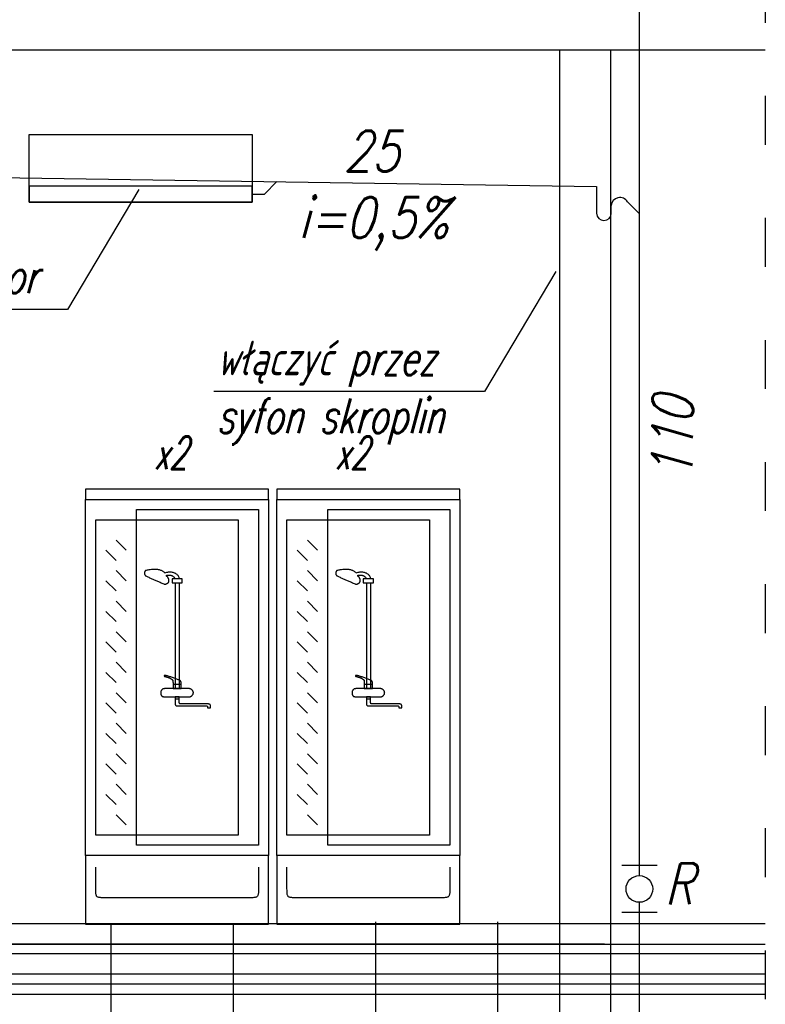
# Model space of a CAD drawing. Header units: millimetres. Extents: x 515 to 621, y 35 to 65.
# Tile 15 of 17: x 608.77 to 612.44, y 49.72 to 54.56. Entities that reach past the tile are written whole.
import ezdxf
from ezdxf.lldxf.tags import DXFTag

# ---------------------------------------------------------------- set-up
doc = ezdxf.new("R2010")
doc.units = ezdxf.units.MM
doc.linetypes.add('ACAD_ISO03W100', pattern=[30, 12, -18])
for name, color, linetype in [('08_TEXTARMATURY', 2, 'SOLID'), ('IS_Konstrukcja', 1, 'SOLID'), ('IS_Odbiorniki', 2, 'SOLID'), ('S_Kanalizacja', 6, 'Continuous'), ('S_Opis - kanalizacja', 3, 'Continuous')]:
    doc.layers.add(name, color=color, linetype=linetype)
doc.styles.add('ROMANS', font='romans.shx', dxfattribs={"width": 0.8, "oblique": 10, "height": 16})
tags = doc.linetypes.add('DASHDOT', pattern=[20, 10, -5, 0, -5]).pattern_tags.tags
tags[10:11] = [DXFTag(74, 4), DXFTag(75, 0), DXFTag(340, '0'), DXFTag(46, 0.0), DXFTag(50, 0.0), DXFTag(44, 0.0), DXFTag(45, 0.0)]
tags[8:9] = [DXFTag(74, 4), DXFTag(75, 0), DXFTag(340, '0'), DXFTag(46, 0.0), DXFTag(50, 0.0), DXFTag(44, 0.0), DXFTag(45, 0.0)]
tags[6:7] = [DXFTag(74, 4), DXFTag(75, 0), DXFTag(340, '0'), DXFTag(46, 0.0), DXFTag(50, 0.0), DXFTag(44, 0.0), DXFTag(45, 0.0)]
tags[4:5] = [DXFTag(74, 4), DXFTag(75, 0), DXFTag(340, '0'), DXFTag(46, 0.0), DXFTag(50, 0.0), DXFTag(44, 0.0), DXFTag(45, 0.0)]
tags = doc.linetypes.add('DOT', pattern=[5, 0, -5]).pattern_tags.tags
tags[6:7] = [DXFTag(74, 4), DXFTag(75, 0), DXFTag(340, '0'), DXFTag(46, 0.0), DXFTag(50, 0.0), DXFTag(44, 0.0), DXFTag(45, 0.0)]
tags[4:5] = [DXFTag(74, 4), DXFTag(75, 0), DXFTag(340, '0'), DXFTag(46, 0.0), DXFTag(50, 0.0), DXFTag(44, 0.0), DXFTag(45, 0.0)]
tags = doc.linetypes.add('SOLID', pattern=[10, 10, 0]).pattern_tags.tags
tags[6:7] = [DXFTag(74, 4), DXFTag(75, 0), DXFTag(340, '0'), DXFTag(46, 0.0), DXFTag(50, 0.0), DXFTag(44, 0.0), DXFTag(45, 0.0)]
tags[4:5] = [DXFTag(74, 4), DXFTag(75, 0), DXFTag(340, '0'), DXFTag(46, 0.0), DXFTag(50, 0.0), DXFTag(44, 0.0), DXFTag(45, 0.0)]

msp = doc.modelspace()

# ---------------------------------------------------------------- linework, layer by layer
at = {"layer": 'IS_Konstrukcja', "linetype": 'ACAD_ISO03W100', "ltscale": 0.02}
msp.add_line((612.4367, 55.3889), (612.4367, 47.0882), dxfattribs=at)
at = {"layer": 'IS_Konstrukcja'}
for p, q in [((612.4367, 54.4137), (606.1047, 54.4137)), ((612.4367, 50.1188), (606.1047, 50.1188)), ((606.1047, 50.0188), (612.4367, 50.0188)), ((611.646, 50.0188), (606.1047, 50.0188)), ((606.1047, 49.9738), (612.4367, 49.9738)), ((606.1047, 49.8738), (612.4367, 49.8738)), ((606.1047, 49.8238), (612.4367, 49.8238)), ((606.1047, 49.7738), (612.4367, 49.7738))]:
    msp.add_line(p, q, dxfattribs=at)
msp.add_lwpolyline([(611.6762, 54.4137), (611.6762, 48.9188), (612.1512, 48.9188), (612.1512, 48.5188), (611.3809, 48.5188), (610.9512, 48.5188), (610.9512, 48.9188), (611.4262, 48.9188), (611.4262, 54.4137)], dxfattribs=at)
at = {"layer": 'IS_Odbiorniki', "ltscale": 0.01}
for p, q in [((609.9961, 52.2554), (609.0961, 52.2554)), ((609.0961, 52.2554), (609.0961, 52.2054)), ((609.9961, 52.2054), (609.9961, 52.2554)), ((610.9362, 52.2554), (610.0362, 52.2554)), ((610.0362, 52.2554), (610.0362, 52.2054)), ((610.9362, 52.2054), (610.9362, 52.2554)), ((609.0961, 52.2054), (609.9961, 52.2054)), ((609.0961, 50.4554), (609.0961, 52.2054)), ((609.9961, 52.2054), (609.9961, 50.4554)), ((610.0362, 52.2054), (610.9362, 52.2054)), ((610.0362, 50.4554), (610.0362, 52.2054)), ((610.9362, 52.2054), (610.9362, 50.4554)), ((609.3461, 50.5054), (609.3461, 52.1554)), ((609.3461, 52.1554), (609.9461, 52.1554)), ((609.9461, 52.1554), (609.9461, 50.5054)), ((610.2862, 50.5054), (610.2862, 52.1554)), ((610.2862, 52.1554), (610.8862, 52.1554)), ((610.8862, 52.1554), (610.8862, 50.5054)), ((609.1461, 50.5554), (609.1461, 52.1054)), ((609.1461, 52.1054), (609.8461, 52.1054)), ((609.8461, 52.1054), (609.8461, 50.5554)), ((610.0862, 50.5554), (610.0862, 52.1054)), ((610.0862, 52.1054), (610.7862, 52.1054)), ((610.7862, 52.1054), (610.7862, 50.5554)), ((609.2461, 52.0054), (609.2961, 51.9554)), ((610.1862, 52.0054), (610.2362, 51.9554)), ((609.1961, 51.9554), (609.2461, 51.9054)), ((610.1362, 51.9554), (610.1862, 51.9054)), ((609.2461, 51.8554), (609.2961, 51.8054)), ((610.1862, 51.8554), (610.2362, 51.8054)), ((609.1961, 51.8054), (609.2461, 51.7554)), ((609.5711, 51.8154), (609.5211, 51.8154)), ((609.5211, 51.8154), (609.5211, 51.7954)), ((609.5211, 51.7954), (609.5711, 51.7954)), ((609.5361, 51.7954), (609.5361, 51.2754)), ((609.5561, 51.7954), (609.5561, 51.2754)), ((609.5711, 51.7954), (609.5711, 51.8154)), ((610.1362, 51.8054), (610.1862, 51.7554)), ((610.5112, 51.8154), (610.4612, 51.8154)), ((610.4612, 51.8154), (610.4612, 51.7954)), ((610.4612, 51.7954), (610.5112, 51.7954)), ((610.4762, 51.7954), (610.4762, 51.2754)), ((610.4962, 51.7954), (610.4962, 51.2754)), ((610.5112, 51.7954), (610.5112, 51.8154)), ((609.2461, 51.7054), (609.2961, 51.6554)), ((610.1862, 51.7054), (610.2362, 51.6554)), ((609.1961, 51.6554), (609.2461, 51.6054)), ((610.1362, 51.6554), (610.1862, 51.6054)), ((609.2461, 51.5554), (609.2961, 51.5054)), ((610.1862, 51.5554), (610.2362, 51.5054)), ((609.1961, 51.5054), (609.2461, 51.4554)), ((610.1362, 51.5054), (610.1862, 51.4554)), ((609.2461, 51.4054), (609.2961, 51.3554)), ((610.1862, 51.4054), (610.2362, 51.3554)), ((609.1961, 51.3554), (609.2461, 51.3054)), ((610.1362, 51.3554), (610.1862, 51.3054)), ((609.2461, 51.2554), (609.2961, 51.2054)), ((609.5661, 51.2954), (609.5261, 51.2954)), ((609.5261, 51.2954), (609.5261, 51.2754)), ((609.5261, 51.2754), (609.5661, 51.2754)), ((609.5661, 51.2754), (609.5661, 51.2954)), ((610.1862, 51.2554), (610.2362, 51.2054)), ((610.5062, 51.2954), (610.4662, 51.2954)), ((610.4662, 51.2954), (610.4662, 51.2754)), ((610.4662, 51.2754), (610.5062, 51.2754)), ((610.5062, 51.2754), (610.5062, 51.2954)), ((609.5361, 51.2354), (609.5361, 51.2254)), ((609.5561, 51.2354), (609.5361, 51.2354)), ((609.5361, 51.2254), (609.5561, 51.2254)), ((609.5561, 51.2254), (609.5561, 51.2354)), ((610.4762, 51.2354), (610.4762, 51.2254)), ((610.4962, 51.2354), (610.4762, 51.2354)), ((610.4762, 51.2254), (610.4962, 51.2254)), ((610.4962, 51.2254), (610.4962, 51.2354)), ((609.1961, 51.2054), (609.2461, 51.1554)), ((610.1362, 51.2054), (610.1862, 51.1554)), ((609.2461, 51.1054), (609.2961, 51.0554)), ((610.1862, 51.1054), (610.2362, 51.0554)), ((609.1961, 51.0554), (609.2461, 51.0054)), ((610.1362, 51.0554), (610.1862, 51.0054)), ((609.2461, 50.9554), (609.2961, 50.9054)), ((610.1862, 50.9554), (610.2362, 50.9054)), ((609.1961, 50.9054), (609.2461, 50.8554)), ((610.1362, 50.9054), (610.1862, 50.8554)), ((609.2461, 50.8054), (609.2961, 50.7554)), ((610.1862, 50.8054), (610.2362, 50.7554)), ((609.1961, 50.7554), (609.2461, 50.7054)), ((610.1362, 50.7554), (610.1862, 50.7054)), ((609.2461, 50.6554), (609.2961, 50.6054)), ((610.1862, 50.6554), (610.2362, 50.6054)), ((609.8461, 50.5554), (609.1461, 50.5554)), ((610.7862, 50.5554), (610.0862, 50.5554)), ((609.9461, 50.5054), (609.3461, 50.5054)), ((610.8862, 50.5054), (610.2862, 50.5054)), ((609.9961, 50.4554), (609.0961, 50.4554)), ((609.0961, 50.4554), (609.0961, 50.118)), ((609.9961, 50.118), (609.9961, 50.4554)), ((610.9362, 50.4554), (610.0362, 50.4554)), ((610.0362, 50.4554), (610.0362, 50.118)), ((610.9362, 50.118), (610.9362, 50.4554)), ((609.0961, 50.118), (609.9961, 50.118)), ((610.0362, 50.118), (610.9362, 50.118))]:
    msp.add_line(p, q, dxfattribs=at)
for points in [[(608.8191, 53.999), (609.9155, 53.999), (609.9155, 53.6672), (608.8191, 53.6672)], [(608.8191, 53.6672), (609.9155, 53.6672), (609.9155, 53.7451), (608.8191, 53.7451)]]:
    msp.add_lwpolyline(points, close=True, dxfattribs=at)
for points, knots in [([(609.3911, 51.8554), (609.3902, 51.8545), (609.3887, 51.8528), (609.387, 51.8501), (609.3859, 51.8474), (609.3853, 51.8448), (609.3853, 51.8422), (609.3856, 51.8398), (609.3863, 51.8376), (609.3872, 51.8355), (609.3884, 51.8336), (609.3897, 51.8319), (609.3906, 51.8309), (609.3911, 51.8304)], [0, 0, 0, 0, 0.00360812, 0.00679449, 0.00966229, 0.01230649, 0.01480553, 0.01721479, 0.01956438, 0.02186098, 0.024092, 0.02623025, 0.02823791, 0.02823791, 0.02823791, 0.02823791]), ([(609.4861, 51.8454), (609.4847, 51.8463), (609.4817, 51.8483), (609.4771, 51.8513), (609.4719, 51.8541), (609.4659, 51.8568), (609.459, 51.859), (609.4511, 51.8607), (609.4419, 51.8617), (609.4314, 51.8618), (609.4194, 51.8609), (609.4058, 51.8588), (609.3962, 51.8567), (609.3911, 51.8554)], [0, 0, 0, 0, 0.00509587, 0.01058142, 0.01651911, 0.02300444, 0.03017368, 0.03820276, 0.04729988, 0.0576953, 0.06963174, 0.08335723, 0.09912061, 0.09912061, 0.09912061, 0.09912061]), ([(609.4861, 51.8454), (609.4892, 51.8463), (609.4953, 51.8477), (609.5044, 51.849), (609.513, 51.8493), (609.5212, 51.8486), (609.5288, 51.8468), (609.5357, 51.8441), (609.5418, 51.8404), (609.547, 51.8356), (609.5512, 51.8298), (609.5544, 51.823), (609.5556, 51.818), (609.5561, 51.8154)], [0, 0, 0, 0, 0.00966751, 0.01882022, 0.02746389, 0.0356196, 0.04333059, 0.05067051, 0.05775135, 0.06472828, 0.0717971, 0.07918182, 0.08711584, 0.08711584, 0.08711584, 0.08711584]), ([(610.3312, 51.8554), (610.3304, 51.8545), (610.3289, 51.8528), (610.3271, 51.8501), (610.326, 51.8474), (610.3255, 51.8448), (610.3254, 51.8422), (610.3258, 51.8398), (610.3264, 51.8376), (610.3274, 51.8355), (610.3286, 51.8336), (610.3298, 51.8319), (610.3308, 51.8309), (610.3312, 51.8304)], [0, 0, 0, 0, 0.00360812, 0.00679449, 0.00966229, 0.01230649, 0.01480553, 0.01721479, 0.01956438, 0.02186098, 0.024092, 0.02623025, 0.02823791, 0.02823791, 0.02823791, 0.02823791]), ([(610.4262, 51.8454), (610.4248, 51.8463), (610.4219, 51.8483), (610.4172, 51.8513), (610.412, 51.8541), (610.406, 51.8568), (610.3992, 51.859), (610.3912, 51.8607), (610.3821, 51.8617), (610.3716, 51.8618), (610.3596, 51.8609), (610.3459, 51.8588), (610.3363, 51.8567), (610.3312, 51.8554)], [0, 0, 0, 0, 0.00509587, 0.01058142, 0.01651911, 0.02300444, 0.03017368, 0.03820276, 0.04729988, 0.0576953, 0.06963174, 0.08335723, 0.09912061, 0.09912061, 0.09912061, 0.09912061]), ([(610.4262, 51.8454), (610.4293, 51.8463), (610.4354, 51.8477), (610.4445, 51.849), (610.4532, 51.8493), (610.4614, 51.8486), (610.4689, 51.8468), (610.4758, 51.8441), (610.4819, 51.8404), (610.4872, 51.8356), (610.4914, 51.8298), (610.4946, 51.823), (610.4958, 51.818), (610.4962, 51.8154)], [0, 0, 0, 0, 0.00966751, 0.01882022, 0.02746389, 0.0356196, 0.04333059, 0.05067051, 0.05775135, 0.06472828, 0.0717971, 0.07918182, 0.08711584, 0.08711584, 0.08711584, 0.08711584]), ([(609.3911, 51.8304), (609.3938, 51.829), (609.3991, 51.8264), (609.407, 51.8226), (609.4148, 51.819), (609.4225, 51.8155), (609.4303, 51.8121), (609.4382, 51.8087), (609.4462, 51.8052), (609.4545, 51.8017), (609.463, 51.7981), (609.4719, 51.7943), (609.478, 51.7917), (609.4811, 51.7904)], [0, 0, 0, 0, 0.00899483, 0.01773887, 0.02631369, 0.03480055, 0.04328034, 0.05183363, 0.06054069, 0.0694816, 0.07873625, 0.08838451, 0.09850626, 0.09850626, 0.09850626, 0.09850626]), ([(609.4811, 51.7904), (609.482, 51.7899), (609.4839, 51.7893), (609.4869, 51.789), (609.49, 51.7893), (609.493, 51.7901), (609.496, 51.7914), (609.4987, 51.7931), (609.5011, 51.7951), (609.5032, 51.7974), (609.5048, 51.7999), (609.5058, 51.8026), (609.5061, 51.8045), (609.5061, 51.8054)], [0, 0, 0, 0, 0.00300834, 0.00602012, 0.00909466, 0.01224311, 0.01544363, 0.01865508, 0.02182813, 0.02491504, 0.02788041, 0.03071503, 0.03345438, 0.03345438, 0.03345438, 0.03345438]), ([(609.5361, 51.8154), (609.5356, 51.8167), (609.5345, 51.8193), (609.532, 51.8227), (609.529, 51.8255), (609.5254, 51.8279), (609.5213, 51.8298), (609.5169, 51.8311), (609.5121, 51.832), (609.5071, 51.8323), (609.5018, 51.8322), (609.4965, 51.8316), (609.4929, 51.8308), (609.4911, 51.8304)], [0, 0, 0, 0, 0.00421207, 0.00833097, 0.0124763, 0.01673658, 0.0211688, 0.02580298, 0.03064841, 0.03569968, 0.04094157, 0.04635284, 0.05190928, 0.05190928, 0.05190928, 0.05190928]), ([(609.5061, 51.8054), (609.5061, 51.8063), (609.506, 51.8081), (609.5056, 51.8108), (609.505, 51.8135), (609.5041, 51.8161), (609.503, 51.8186), (609.5016, 51.821), (609.5, 51.8232), (609.4982, 51.8253), (609.496, 51.8272), (609.4937, 51.829), (609.492, 51.8299), (609.4911, 51.8304)], [0, 0, 0, 0, 0.00272634, 0.0054528, 0.00818006, 0.01090994, 0.01364588, 0.01639357, 0.01916133, 0.0219606, 0.0248062, 0.0277164, 0.0307129, 0.0307129, 0.0307129, 0.0307129]), ([(609.5561, 51.8154), (609.5556, 51.8154), (609.5545, 51.8154), (609.5529, 51.8154), (609.551, 51.8154), (609.5491, 51.8154), (609.5471, 51.8154), (609.5451, 51.8154), (609.5431, 51.8154), (609.5411, 51.8154), (609.5393, 51.8154), (609.5376, 51.8154), (609.5366, 51.8154), (609.5361, 51.8154)], [0, 0, 0, 0, 0.00148009, 0.00316304, 0.00500376, 0.00695718, 0.00897821, 0.01102179, 0.01304282, 0.01499624, 0.01683696, 0.01851991, 0.02, 0.02, 0.02, 0.02]), ([(610.3312, 51.8304), (610.3339, 51.829), (610.3392, 51.8264), (610.3471, 51.8226), (610.3549, 51.819), (610.3627, 51.8155), (610.3705, 51.8121), (610.3783, 51.8087), (610.3864, 51.8052), (610.3946, 51.8017), (610.4032, 51.7981), (610.4121, 51.7943), (610.4181, 51.7917), (610.4212, 51.7904)], [0, 0, 0, 0, 0.00899483, 0.01773887, 0.02631369, 0.03480055, 0.04328034, 0.05183363, 0.06054069, 0.0694816, 0.07873625, 0.08838451, 0.09850626, 0.09850626, 0.09850626, 0.09850626]), ([(610.4212, 51.7904), (610.4221, 51.7899), (610.424, 51.7893), (610.4271, 51.789), (610.4302, 51.7893), (610.4332, 51.7901), (610.4361, 51.7914), (610.4388, 51.7931), (610.4413, 51.7951), (610.4433, 51.7974), (610.4449, 51.7999), (610.446, 51.8026), (610.4462, 51.8045), (610.4462, 51.8054)], [0, 0, 0, 0, 0.00300834, 0.00602012, 0.00909466, 0.01224311, 0.01544363, 0.01865508, 0.02182813, 0.02491504, 0.02788041, 0.03071503, 0.03345438, 0.03345438, 0.03345438, 0.03345438]), ([(610.4762, 51.8154), (610.4758, 51.8167), (610.4746, 51.8193), (610.4722, 51.8227), (610.4691, 51.8255), (610.4656, 51.8279), (610.4615, 51.8298), (610.4571, 51.8311), (610.4523, 51.832), (610.4472, 51.8323), (610.442, 51.8322), (610.4366, 51.8316), (610.433, 51.8308), (610.4312, 51.8304)], [0, 0, 0, 0, 0.00421207, 0.00833097, 0.0124763, 0.01673658, 0.0211688, 0.02580298, 0.03064841, 0.03569968, 0.04094157, 0.04635284, 0.05190928, 0.05190928, 0.05190928, 0.05190928]), ([(610.4462, 51.8054), (610.4462, 51.8063), (610.4462, 51.8081), (610.4458, 51.8108), (610.4452, 51.8135), (610.4443, 51.8161), (610.4432, 51.8186), (610.4418, 51.821), (610.4402, 51.8232), (610.4383, 51.8253), (610.4362, 51.8272), (610.4338, 51.829), (610.4321, 51.8299), (610.4312, 51.8304)], [0, 0, 0, 0, 0.00272634, 0.0054528, 0.00818006, 0.01090994, 0.01364588, 0.01639357, 0.01916133, 0.0219606, 0.0248062, 0.0277164, 0.0307129, 0.0307129, 0.0307129, 0.0307129]), ([(610.4962, 51.8154), (610.4957, 51.8154), (610.4947, 51.8154), (610.493, 51.8154), (610.4912, 51.8154), (610.4893, 51.8154), (610.4872, 51.8154), (610.4852, 51.8154), (610.4832, 51.8154), (610.4813, 51.8154), (610.4795, 51.8154), (610.4778, 51.8154), (610.4767, 51.8154), (610.4762, 51.8154)], [0, 0, 0, 0, 0.00148009, 0.00316304, 0.00500376, 0.00695718, 0.00897821, 0.01102179, 0.01304282, 0.01499624, 0.01683696, 0.01851991, 0.02, 0.02, 0.02, 0.02]), ([(609.4861, 51.3404), (609.4857, 51.3404), (609.4849, 51.3403), (609.4839, 51.34), (609.4831, 51.3395), (609.4826, 51.3389), (609.4823, 51.3382), (609.4823, 51.3375), (609.4826, 51.3368), (609.4831, 51.3362), (609.4839, 51.3358), (609.4849, 51.3354), (609.4857, 51.3354), (609.4861, 51.3354)], [0, 0, 0, 0, 0.001245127, 0.002286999, 0.003170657, 0.003941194, 0.004643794, 0.005323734, 0.006026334, 0.006796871, 0.007680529, 0.008722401, 0.009967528, 0.009967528, 0.009967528, 0.009967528]), ([(609.5611, 51.3154), (609.5598, 51.316), (609.5567, 51.3174), (609.5512, 51.3196), (609.5444, 51.3223), (609.5365, 51.3252), (609.5279, 51.3282), (609.5192, 51.3313), (609.5107, 51.3341), (609.5028, 51.3366), (609.496, 51.3385), (609.4905, 51.3398), (609.4873, 51.3404), (609.4861, 51.3404)], [0, 0, 0, 0, 0.00414425, 0.01019735, 0.01772812, 0.0263031, 0.03548831, 0.04484983, 0.05395418, 0.06236886, 0.06966367, 0.0754144, 0.07921885, 0.07921885, 0.07921885, 0.07921885]), ([(609.4861, 51.3354), (609.4878, 51.3349), (609.4911, 51.3341), (609.4959, 51.3327), (609.5002, 51.3314), (609.5041, 51.33), (609.5075, 51.3286), (609.5106, 51.3273), (609.5133, 51.3259), (609.5157, 51.3245), (609.5178, 51.3232), (609.5195, 51.3218), (609.5206, 51.3209), (609.5211, 51.3204)], [0, 0, 0, 0, 0.00538586, 0.01031526, 0.0148132, 0.01890511, 0.02261695, 0.02597538, 0.02900777, 0.03174242, 0.03420857, 0.03643647, 0.03845728, 0.03845728, 0.03845728, 0.03845728]), ([(609.5211, 51.3204), (609.5215, 51.32), (609.5223, 51.3192), (609.5233, 51.3181), (609.5242, 51.3169), (609.5248, 51.3157), (609.5253, 51.3142), (609.5257, 51.3125), (609.5259, 51.3103), (609.526, 51.3076), (609.5261, 51.3042), (609.5261, 51.3001), (609.5261, 51.297), (609.5261, 51.2954)], [0, 0, 0, 0, 0.00176913, 0.00328504, 0.00465471, 0.00600421, 0.00747729, 0.00922038, 0.01137012, 0.01405216, 0.01738501, 0.02148352, 0.02646098, 0.02646098, 0.02646098, 0.02646098]), ([(609.5661, 51.2954), (609.5661, 51.2963), (609.5661, 51.2979), (609.5661, 51.3003), (609.566, 51.3025), (609.5659, 51.3045), (609.5656, 51.3064), (609.5653, 51.3081), (609.5648, 51.3097), (609.5642, 51.3112), (609.5633, 51.3127), (609.5623, 51.3141), (609.5615, 51.3149), (609.5611, 51.3154)], [0, 0, 0, 0, 0.00260707, 0.00498888, 0.00716886, 0.00917218, 0.01102711, 0.01276652, 0.01442923, 0.01606047, 0.01771085, 0.01943373, 0.02128193, 0.02128193, 0.02128193, 0.02128193]), ([(610.4262, 51.3404), (610.4258, 51.3404), (610.4251, 51.3403), (610.424, 51.34), (610.4233, 51.3395), (610.4227, 51.3389), (610.4225, 51.3382), (610.4225, 51.3375), (610.4227, 51.3368), (610.4233, 51.3362), (610.424, 51.3358), (610.4251, 51.3354), (610.4258, 51.3354), (610.4262, 51.3354)], [0, 0, 0, 0, 0.001245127, 0.002286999, 0.003170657, 0.003941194, 0.004643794, 0.005323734, 0.006026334, 0.006796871, 0.007680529, 0.008722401, 0.009967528, 0.009967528, 0.009967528, 0.009967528]), ([(610.5012, 51.3154), (610.5, 51.316), (610.4969, 51.3174), (610.4914, 51.3196), (610.4845, 51.3223), (610.4766, 51.3252), (610.4681, 51.3282), (610.4594, 51.3313), (610.4509, 51.3341), (610.443, 51.3366), (610.4361, 51.3385), (610.4307, 51.3398), (610.4275, 51.3404), (610.4262, 51.3404)], [0, 0, 0, 0, 0.00414425, 0.01019735, 0.01772812, 0.0263031, 0.03548831, 0.04484983, 0.05395418, 0.06236886, 0.06966367, 0.0754144, 0.07921885, 0.07921885, 0.07921885, 0.07921885]), ([(610.4262, 51.3354), (610.428, 51.3349), (610.4313, 51.3341), (610.4361, 51.3327), (610.4403, 51.3314), (610.4442, 51.33), (610.4477, 51.3286), (610.4508, 51.3273), (610.4535, 51.3259), (610.4559, 51.3245), (610.4579, 51.3232), (610.4597, 51.3218), (610.4608, 51.3209), (610.4612, 51.3204)], [0, 0, 0, 0, 0.00538586, 0.01031526, 0.0148132, 0.01890511, 0.02261695, 0.02597538, 0.02900777, 0.03174242, 0.03420857, 0.03643647, 0.03845728, 0.03845728, 0.03845728, 0.03845728]), ([(610.4612, 51.3204), (610.4617, 51.32), (610.4624, 51.3192), (610.4635, 51.3181), (610.4643, 51.3169), (610.465, 51.3157), (610.4655, 51.3142), (610.4658, 51.3125), (610.466, 51.3103), (610.4662, 51.3076), (610.4662, 51.3042), (610.4662, 51.3001), (610.4662, 51.297), (610.4662, 51.2954)], [0, 0, 0, 0, 0.00176913, 0.00328504, 0.00465471, 0.00600421, 0.00747729, 0.00922038, 0.01137012, 0.01405216, 0.01738501, 0.02148352, 0.02646098, 0.02646098, 0.02646098, 0.02646098]), ([(610.5062, 51.2954), (610.5062, 51.2963), (610.5062, 51.2979), (610.5062, 51.3003), (610.5061, 51.3025), (610.506, 51.3045), (610.5058, 51.3064), (610.5055, 51.3081), (610.505, 51.3097), (610.5043, 51.3112), (610.5035, 51.3127), (610.5025, 51.3141), (610.5017, 51.3149), (610.5012, 51.3154)], [0, 0, 0, 0, 0.00260707, 0.00498888, 0.00716886, 0.00917218, 0.01102711, 0.01276652, 0.01442923, 0.01606047, 0.01771085, 0.01943373, 0.02128193, 0.02128193, 0.02128193, 0.02128193]), ([(609.4861, 51.2754), (609.4852, 51.2754), (609.4834, 51.2753), (609.4807, 51.2749), (609.4781, 51.2742), (609.4756, 51.2732), (609.4733, 51.2719), (609.4713, 51.2701), (609.4695, 51.268), (609.468, 51.2655), (609.4669, 51.2625), (609.4662, 51.2591), (609.4661, 51.2567), (609.4661, 51.2554)], [0, 0, 0, 0, 0.00272276, 0.00542692, 0.00810227, 0.0107504, 0.01338798, 0.01604973, 0.0187895, 0.0216785, 0.02480019, 0.02824368, 0.03209791, 0.03209791, 0.03209791, 0.03209791]), ([(609.4661, 51.2554), (609.4661, 51.2541), (609.4661, 51.2517), (609.4665, 51.2483), (609.4672, 51.2453), (609.4682, 51.2428), (609.4696, 51.2406), (609.4713, 51.2389), (609.4735, 51.2375), (609.476, 51.2365), (609.479, 51.2358), (609.4824, 51.2355), (609.4848, 51.2354), (609.4861, 51.2354)], [0, 0, 0, 0, 0.00384885, 0.00724568, 0.01024891, 0.01293879, 0.01542296, 0.01783488, 0.02031905, 0.02300893, 0.02601217, 0.02940899, 0.03325784, 0.03325784, 0.03325784, 0.03325784]), ([(609.6061, 51.2754), (609.6028, 51.2754), (609.596, 51.2754), (609.5855, 51.2754), (609.5746, 51.2754), (609.5633, 51.2754), (609.5518, 51.2754), (609.5403, 51.2754), (609.5288, 51.2754), (609.5176, 51.2754), (609.5066, 51.2754), (609.4962, 51.2754), (609.4894, 51.2754), (609.4861, 51.2754)], [0, 0, 0, 0, 0.0098948, 0.0203982, 0.0313749, 0.0426897, 0.0542074, 0.0657926, 0.0773103, 0.0886251, 0.0996018, 0.1101052, 0.12, 0.12, 0.12, 0.12]), ([(609.6261, 51.2554), (609.6261, 51.2563), (609.6259, 51.2581), (609.6252, 51.2608), (609.6241, 51.2634), (609.6226, 51.2659), (609.6209, 51.2681), (609.6188, 51.2702), (609.6165, 51.2719), (609.6141, 51.2734), (609.6115, 51.2745), (609.6088, 51.2752), (609.607, 51.2754), (609.6061, 51.2754)], [0, 0, 0, 0, 0.00273037, 0.00549292, 0.00830058, 0.01115075, 0.01403036, 0.01692041, 0.01980001, 0.02265018, 0.02545785, 0.0282204, 0.03095076, 0.03095076, 0.03095076, 0.03095076]), ([(609.6061, 51.2354), (609.607, 51.2354), (609.6088, 51.2356), (609.6115, 51.2363), (609.6141, 51.2374), (609.6165, 51.2388), (609.6188, 51.2406), (609.6209, 51.2426), (609.6226, 51.2449), (609.6241, 51.2474), (609.6252, 51.25), (609.6259, 51.2526), (609.6261, 51.2545), (609.6261, 51.2554)], [0, 0, 0, 0, 0.00273037, 0.00549292, 0.00830058, 0.01115075, 0.01403036, 0.01692041, 0.01980001, 0.02265018, 0.02545785, 0.0282204, 0.03095076, 0.03095076, 0.03095076, 0.03095076]), ([(610.4262, 51.2754), (610.4253, 51.2754), (610.4235, 51.2753), (610.4208, 51.2749), (610.4182, 51.2742), (610.4158, 51.2732), (610.4135, 51.2719), (610.4114, 51.2701), (610.4096, 51.268), (610.4082, 51.2655), (610.4071, 51.2625), (610.4064, 51.2591), (610.4062, 51.2567), (610.4062, 51.2554)], [0, 0, 0, 0, 0.00272276, 0.00542692, 0.00810227, 0.0107504, 0.01338798, 0.01604973, 0.0187895, 0.0216785, 0.02480019, 0.02824368, 0.03209791, 0.03209791, 0.03209791, 0.03209791]), ([(610.4062, 51.2554), (610.4062, 51.2541), (610.4063, 51.2517), (610.4067, 51.2483), (610.4074, 51.2453), (610.4084, 51.2428), (610.4097, 51.2406), (610.4115, 51.2389), (610.4136, 51.2375), (610.4162, 51.2365), (610.4191, 51.2358), (610.4225, 51.2355), (610.425, 51.2354), (610.4262, 51.2354)], [0, 0, 0, 0, 0.00384885, 0.00724568, 0.01024891, 0.01293879, 0.01542296, 0.01783488, 0.02031905, 0.02300893, 0.02601217, 0.02940899, 0.03325784, 0.03325784, 0.03325784, 0.03325784]), ([(610.5462, 51.2754), (610.5429, 51.2754), (610.5361, 51.2754), (610.5257, 51.2754), (610.5147, 51.2754), (610.5035, 51.2754), (610.492, 51.2754), (610.4805, 51.2754), (610.469, 51.2754), (610.4577, 51.2754), (610.4468, 51.2754), (610.4363, 51.2754), (610.4295, 51.2754), (610.4262, 51.2754)], [0, 0, 0, 0, 0.0098948, 0.0203982, 0.0313749, 0.0426897, 0.0542074, 0.0657926, 0.0773103, 0.0886251, 0.0996018, 0.1101052, 0.12, 0.12, 0.12, 0.12]), ([(610.5662, 51.2554), (610.5662, 51.2563), (610.5661, 51.2581), (610.5654, 51.2608), (610.5643, 51.2634), (610.5628, 51.2659), (610.561, 51.2681), (610.559, 51.2702), (610.5567, 51.2719), (610.5543, 51.2734), (610.5517, 51.2745), (610.549, 51.2752), (610.5471, 51.2754), (610.5462, 51.2754)], [0, 0, 0, 0, 0.00273037, 0.00549292, 0.00830058, 0.01115075, 0.01403036, 0.01692041, 0.01980001, 0.02265018, 0.02545785, 0.0282204, 0.03095076, 0.03095076, 0.03095076, 0.03095076]), ([(610.5462, 51.2354), (610.5471, 51.2354), (610.549, 51.2356), (610.5517, 51.2363), (610.5543, 51.2374), (610.5567, 51.2388), (610.559, 51.2406), (610.561, 51.2426), (610.5628, 51.2449), (610.5643, 51.2474), (610.5654, 51.25), (610.5661, 51.2526), (610.5662, 51.2545), (610.5662, 51.2554)], [0, 0, 0, 0, 0.00273037, 0.00549292, 0.00830058, 0.01115075, 0.01403036, 0.01692041, 0.01980001, 0.02265018, 0.02545785, 0.0282204, 0.03095076, 0.03095076, 0.03095076, 0.03095076]), ([(609.4861, 51.2354), (609.489, 51.2354), (609.4954, 51.2354), (609.5054, 51.2354), (609.5163, 51.2354), (609.528, 51.2354), (609.54, 51.2354), (609.5522, 51.2354), (609.5642, 51.2354), (609.5758, 51.2354), (609.5868, 51.2354), (609.5968, 51.2354), (609.6031, 51.2354), (609.6061, 51.2354)], [0, 0, 0, 0, 0.0088805, 0.0189782, 0.0300225, 0.0417431, 0.0538693, 0.0661307, 0.0782569, 0.0899775, 0.1010218, 0.1111195, 0.12, 0.12, 0.12, 0.12]), ([(609.5361, 51.2254), (609.5361, 51.2245), (609.5361, 51.2228), (609.5361, 51.2204), (609.5361, 51.2182), (609.5361, 51.216), (609.5361, 51.2139), (609.5361, 51.2119), (609.5361, 51.2098), (609.5361, 51.2076), (609.5361, 51.2054), (609.5361, 51.2029), (609.5361, 51.2013), (609.5361, 51.2004)], [0, 0, 0, 0, 0.00261082, 0.00501878, 0.00726897, 0.00940646, 0.01147633, 0.01352367, 0.01559354, 0.01773103, 0.01998122, 0.02238918, 0.025, 0.025, 0.025, 0.025]), ([(609.5611, 51.2004), (609.5607, 51.2004), (609.5598, 51.2005), (609.5587, 51.2013), (609.5579, 51.2026), (609.5573, 51.2042), (609.5568, 51.2062), (609.5565, 51.2086), (609.5563, 51.2114), (609.5562, 51.2144), (609.5561, 51.2178), (609.5561, 51.2215), (609.5561, 51.2241), (609.5561, 51.2254)], [0, 0, 0, 0, 0.00126717, 0.00251265, 0.00393723, 0.00565536, 0.00771367, 0.01012347, 0.01287907, 0.01596634, 0.01936679, 0.0230596, 0.02702279, 0.02702279, 0.02702279, 0.02702279]), ([(610.4262, 51.2354), (610.4292, 51.2354), (610.4355, 51.2354), (610.4455, 51.2354), (610.4565, 51.2354), (610.4681, 51.2354), (610.4801, 51.2354), (610.4923, 51.2354), (610.5044, 51.2354), (610.516, 51.2354), (610.5269, 51.2354), (610.5369, 51.2354), (610.5433, 51.2354), (610.5462, 51.2354)], [0, 0, 0, 0, 0.0088805, 0.0189782, 0.0300225, 0.0417431, 0.0538693, 0.0661307, 0.0782569, 0.0899775, 0.1010218, 0.1111195, 0.12, 0.12, 0.12, 0.12]), ([(610.4762, 51.2254), (610.4762, 51.2245), (610.4762, 51.2228), (610.4762, 51.2204), (610.4762, 51.2182), (610.4762, 51.216), (610.4762, 51.2139), (610.4762, 51.2119), (610.4762, 51.2098), (610.4762, 51.2076), (610.4762, 51.2054), (610.4762, 51.2029), (610.4762, 51.2013), (610.4762, 51.2004)], [0, 0, 0, 0, 0.00261082, 0.00501878, 0.00726897, 0.00940646, 0.01147633, 0.01352367, 0.01559354, 0.01773103, 0.01998122, 0.02238918, 0.025, 0.025, 0.025, 0.025]), ([(610.5012, 51.2004), (610.5008, 51.2004), (610.5, 51.2005), (610.4989, 51.2013), (610.4981, 51.2026), (610.4974, 51.2042), (610.497, 51.2062), (610.4967, 51.2086), (610.4965, 51.2114), (610.4963, 51.2144), (610.4963, 51.2178), (610.4962, 51.2215), (610.4962, 51.2241), (610.4962, 51.2254)], [0, 0, 0, 0, 0.00126717, 0.00251265, 0.00393723, 0.00565536, 0.00771367, 0.01012347, 0.01287907, 0.01596634, 0.01936679, 0.0230596, 0.02702279, 0.02702279, 0.02702279, 0.02702279]), ([(609.5361, 51.2004), (609.5361, 51.1996), (609.5362, 51.198), (609.5369, 51.1959), (609.538, 51.1942), (609.5395, 51.1929), (609.5414, 51.1919), (609.5434, 51.1913), (609.5457, 51.1908), (609.5481, 51.1906), (609.5507, 51.1904), (609.5534, 51.1904), (609.5552, 51.1904), (609.5561, 51.1904)], [0, 0, 0, 0, 0.00249845, 0.00464864, 0.00661365, 0.00854669, 0.01056023, 0.01271514, 0.01502994, 0.01749495, 0.02008341, 0.02275861, 0.02547838, 0.02547838, 0.02547838, 0.02547838]), ([(609.5561, 51.1904), (609.5596, 51.1904), (609.5667, 51.1904), (609.5771, 51.1904), (609.5875, 51.1904), (609.598, 51.1904), (609.6088, 51.1904), (609.6201, 51.1904), (609.6322, 51.1904), (609.6452, 51.1904), (609.6593, 51.1904), (609.6747, 51.1904), (609.6854, 51.1904), (609.6911, 51.1904)], [0, 0, 0, 0, 0.010695, 0.0210969, 0.0314087, 0.0418332, 0.0525733, 0.0638317, 0.0758114, 0.0887153, 0.1027461, 0.1181067, 0.135, 0.135, 0.135, 0.135]), ([(609.6961, 51.2004), (609.6918, 51.2004), (609.6828, 51.2004), (609.6689, 51.2004), (609.6543, 51.2004), (609.6395, 51.2004), (609.6247, 51.2004), (609.6106, 51.2004), (609.5974, 51.2004), (609.5855, 51.2004), (609.5754, 51.2004), (609.5674, 51.2004), (609.5629, 51.2004), (609.5611, 51.2004)], [0, 0, 0, 0, 0.0129489, 0.0269797, 0.0416867, 0.0566642, 0.0715064, 0.0858077, 0.0991623, 0.1111645, 0.1214087, 0.1294891, 0.135, 0.135, 0.135, 0.135]), ([(609.6911, 51.1904), (609.6915, 51.1904), (609.6923, 51.1903), (609.6933, 51.19), (609.6942, 51.1894), (609.6948, 51.1887), (609.6953, 51.1877), (609.6956, 51.1867), (609.6959, 51.1856), (609.696, 51.1844), (609.6961, 51.1831), (609.6961, 51.1817), (609.6961, 51.1808), (609.6961, 51.1804)], [0, 0, 0, 0, 0.00124922, 0.00232432, 0.00330683, 0.00427335, 0.00528012, 0.00635757, 0.00751497, 0.00874747, 0.01004171, 0.0113793, 0.01273919, 0.01273919, 0.01273919, 0.01273919]), ([(609.7111, 51.1904), (609.7111, 51.1908), (609.711, 51.1918), (609.7106, 51.1931), (609.71, 51.1944), (609.7091, 51.1956), (609.708, 51.1968), (609.7066, 51.1978), (609.705, 51.1987), (609.7031, 51.1994), (609.701, 51.2), (609.6986, 51.2003), (609.6969, 51.2004), (609.6961, 51.2004)], [0, 0, 0, 0, 0.00136552, 0.00275361, 0.00418683, 0.00568776, 0.00727893, 0.00898292, 0.01082225, 0.01281946, 0.0149971, 0.01737769, 0.01998377, 0.01998377, 0.01998377, 0.01998377]), ([(609.7111, 51.1804), (609.7111, 51.1808), (609.7111, 51.1817), (609.7111, 51.1831), (609.7111, 51.1844), (609.7111, 51.1856), (609.7111, 51.1867), (609.7111, 51.1877), (609.7111, 51.1886), (609.7111, 51.1893), (609.7111, 51.1899), (609.7111, 51.1902), (609.7111, 51.1903), (609.7111, 51.1904)], [0, 0, 0, 0, 0.00135988, 0.00269722, 0.003989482, 0.005214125, 0.00634861, 0.007370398, 0.00825695, 0.008985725, 0.009534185, 0.00987979, 0.01, 0.01, 0.01, 0.01]), ([(610.4762, 51.2004), (610.4762, 51.1996), (610.4764, 51.198), (610.4771, 51.1959), (610.4782, 51.1942), (610.4797, 51.1929), (610.4815, 51.1919), (610.4836, 51.1913), (610.4859, 51.1908), (610.4883, 51.1906), (610.4909, 51.1904), (610.4935, 51.1904), (610.4953, 51.1904), (610.4962, 51.1904)], [0, 0, 0, 0, 0.00249845, 0.00464864, 0.00661365, 0.00854669, 0.01056023, 0.01271514, 0.01502994, 0.01749495, 0.02008341, 0.02275861, 0.02547838, 0.02547838, 0.02547838, 0.02547838]), ([(610.4962, 51.1904), (610.4998, 51.1904), (610.5068, 51.1904), (610.5173, 51.1904), (610.5277, 51.1904), (610.5382, 51.1904), (610.549, 51.1904), (610.5603, 51.1904), (610.5724, 51.1904), (610.5853, 51.1904), (610.5994, 51.1904), (610.6149, 51.1904), (610.6256, 51.1904), (610.6312, 51.1904)], [0, 0, 0, 0, 0.010695, 0.0210969, 0.0314087, 0.0418332, 0.0525733, 0.0638317, 0.0758114, 0.0887153, 0.1027461, 0.1181067, 0.135, 0.135, 0.135, 0.135]), ([(610.6362, 51.2004), (610.6319, 51.2004), (610.6229, 51.2004), (610.609, 51.2004), (610.5945, 51.2004), (610.5796, 51.2004), (610.5649, 51.2004), (610.5507, 51.2004), (610.5375, 51.2004), (610.5257, 51.2004), (610.5155, 51.2004), (610.5076, 51.2004), (610.5031, 51.2004), (610.5012, 51.2004)], [0, 0, 0, 0, 0.0129489, 0.0269797, 0.0416867, 0.0566642, 0.0715064, 0.0858077, 0.0991623, 0.1111645, 0.1214087, 0.1294891, 0.135, 0.135, 0.135, 0.135]), ([(610.6312, 51.1904), (610.6317, 51.1904), (610.6324, 51.1903), (610.6335, 51.19), (610.6343, 51.1894), (610.635, 51.1887), (610.6355, 51.1877), (610.6358, 51.1867), (610.636, 51.1856), (610.6361, 51.1844), (610.6362, 51.1831), (610.6362, 51.1817), (610.6362, 51.1808), (610.6362, 51.1804)], [0, 0, 0, 0, 0.00124922, 0.00232432, 0.00330683, 0.00427335, 0.00528012, 0.00635757, 0.00751497, 0.00874747, 0.01004171, 0.0113793, 0.01273919, 0.01273919, 0.01273919, 0.01273919]), ([(610.6512, 51.1904), (610.6512, 51.1908), (610.6512, 51.1918), (610.6508, 51.1931), (610.6501, 51.1944), (610.6493, 51.1956), (610.6481, 51.1968), (610.6468, 51.1978), (610.6451, 51.1987), (610.6433, 51.1994), (610.6411, 51.2), (610.6388, 51.2003), (610.6371, 51.2004), (610.6362, 51.2004)], [0, 0, 0, 0, 0.00136552, 0.00275361, 0.00418683, 0.00568776, 0.00727893, 0.00898292, 0.01082225, 0.01281946, 0.0149971, 0.01737769, 0.01998377, 0.01998377, 0.01998377, 0.01998377]), ([(610.6512, 51.1804), (610.6512, 51.1808), (610.6512, 51.1817), (610.6512, 51.1831), (610.6512, 51.1844), (610.6512, 51.1856), (610.6512, 51.1867), (610.6512, 51.1877), (610.6512, 51.1886), (610.6512, 51.1893), (610.6512, 51.1899), (610.6512, 51.1902), (610.6512, 51.1903), (610.6512, 51.1904)], [0, 0, 0, 0, 0.00135988, 0.00269722, 0.003989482, 0.005214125, 0.00634861, 0.007370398, 0.00825695, 0.008985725, 0.009534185, 0.00987979, 0.01, 0.01, 0.01, 0.01])]:
    msp.add_open_spline(points, degree=3, knots=knots, dxfattribs=at)
for points in [[(609.6961, 51.1804), (609.6965, 51.1804), (609.6974, 51.1804), (609.6988, 51.1804), (609.7002, 51.1804), (609.7015, 51.1804), (609.7029, 51.1804), (609.7043, 51.1804), (609.7056, 51.1804), (609.707, 51.1804), (609.7083, 51.1804), (609.7097, 51.1804), (609.7106, 51.1804), (609.7111, 51.1804)], [(610.6362, 51.1804), (610.6367, 51.1804), (610.6376, 51.1804), (610.639, 51.1804), (610.6403, 51.1804), (610.6417, 51.1804), (610.6431, 51.1804), (610.6444, 51.1804), (610.6458, 51.1804), (610.6471, 51.1804), (610.6485, 51.1804), (610.6499, 51.1804), (610.6508, 51.1804), (610.6512, 51.1804)]]:
    msp.add_open_spline(points, degree=3, dxfattribs=at)
at = {"layer": 'IS_Odbiorniki', "linetype": 'DOT', "ltscale": 0.01}
for points, knots in [([(609.1461, 50.2975), (609.1461, 50.3054), (609.1461, 50.3192), (609.1461, 50.337), (609.1461, 50.3496), (609.1461, 50.3581), (609.1461, 50.3638), (609.1461, 50.3676), (609.1461, 50.3708), (609.1461, 50.3744), (609.1461, 50.3796), (609.1461, 50.3874), (609.1461, 50.3937), (609.1461, 50.3975)], [0, 0, 0, 0, 0.0237415, 0.0411721, 0.0534185, 0.0616078, 0.066867, 0.0703231, 0.0731029, 0.0763336, 0.081142, 0.0886551, 0.1, 0.1, 0.1, 0.1]), ([(609.9461, 50.3975), (609.9461, 50.3937), (609.9461, 50.3874), (609.9461, 50.3796), (609.9461, 50.3744), (609.9461, 50.3708), (609.9461, 50.3676), (609.9461, 50.3638), (609.9461, 50.3581), (609.9461, 50.3496), (609.9461, 50.337), (609.9461, 50.3192), (609.9461, 50.3054), (609.9461, 50.2975)], [0, 0, 0, 0, 0.0113449, 0.018858, 0.0236664, 0.0268971, 0.0296769, 0.033133, 0.0383922, 0.0465815, 0.0588279, 0.0762585, 0.1, 0.1, 0.1, 0.1]), ([(610.0862, 50.2975), (610.0862, 50.3054), (610.0862, 50.3192), (610.0862, 50.337), (610.0862, 50.3496), (610.0862, 50.3581), (610.0862, 50.3638), (610.0862, 50.3676), (610.0862, 50.3708), (610.0862, 50.3744), (610.0862, 50.3796), (610.0862, 50.3874), (610.0862, 50.3937), (610.0862, 50.3975)], [0, 0, 0, 0, 0.0237415, 0.0411721, 0.0534185, 0.0616078, 0.066867, 0.0703231, 0.0731029, 0.0763336, 0.081142, 0.0886551, 0.1, 0.1, 0.1, 0.1]), ([(610.8862, 50.3975), (610.8862, 50.3937), (610.8862, 50.3874), (610.8862, 50.3796), (610.8862, 50.3744), (610.8862, 50.3708), (610.8862, 50.3676), (610.8862, 50.3638), (610.8862, 50.3581), (610.8862, 50.3496), (610.8862, 50.337), (610.8862, 50.3192), (610.8862, 50.3054), (610.8862, 50.2975)], [0, 0, 0, 0, 0.0113449, 0.018858, 0.0236664, 0.0268971, 0.0296769, 0.033133, 0.0383922, 0.0465815, 0.0588279, 0.0762585, 0.1, 0.1, 0.1, 0.1]), ([(609.1961, 50.2475), (609.1919, 50.2475), (609.1844, 50.2475), (609.1741, 50.2477), (609.1658, 50.2483), (609.1593, 50.2496), (609.1541, 50.2519), (609.1504, 50.2556), (609.1481, 50.2607), (609.1469, 50.2673), (609.1463, 50.2756), (609.1461, 50.2858), (609.1461, 50.2934), (609.1461, 50.2975)], [0, 0, 0, 0, 0.01243432, 0.02261803, 0.03080098, 0.03729996, 0.0425926, 0.04742706, 0.0527197, 0.05921868, 0.06740164, 0.07758535, 0.09001967, 0.09001967, 0.09001967, 0.09001967]), ([(609.9461, 50.2975), (609.9461, 50.2934), (609.9461, 50.2858), (609.9459, 50.2756), (609.9453, 50.2673), (609.944, 50.2607), (609.9417, 50.2556), (609.938, 50.2519), (609.9329, 50.2496), (609.9263, 50.2483), (609.918, 50.2477), (609.9078, 50.2475), (609.9002, 50.2475), (609.8961, 50.2475)], [0, 0, 0, 0, 0.01243432, 0.02261803, 0.03080098, 0.03729996, 0.0425926, 0.04742706, 0.0527197, 0.05921868, 0.06740164, 0.07758535, 0.09001967, 0.09001967, 0.09001967, 0.09001967]), ([(610.1362, 50.2475), (610.1321, 50.2475), (610.1246, 50.2475), (610.1143, 50.2477), (610.106, 50.2483), (610.0994, 50.2496), (610.0943, 50.2519), (610.0906, 50.2556), (610.0883, 50.2607), (610.087, 50.2673), (610.0864, 50.2756), (610.0862, 50.2858), (610.0862, 50.2934), (610.0862, 50.2975)], [0, 0, 0, 0, 0.01243432, 0.02261803, 0.03080098, 0.03729996, 0.0425926, 0.04742706, 0.0527197, 0.05921868, 0.06740164, 0.07758535, 0.09001967, 0.09001967, 0.09001967, 0.09001967]), ([(610.8862, 50.2975), (610.8862, 50.2934), (610.8862, 50.2858), (610.8861, 50.2756), (610.8854, 50.2673), (610.8842, 50.2607), (610.8819, 50.2556), (610.8782, 50.2519), (610.873, 50.2496), (610.8665, 50.2483), (610.8582, 50.2477), (610.8479, 50.2475), (610.8404, 50.2475), (610.8362, 50.2475)], [0, 0, 0, 0, 0.01243432, 0.02261803, 0.03080098, 0.03729996, 0.0425926, 0.04742706, 0.0527197, 0.05921868, 0.06740164, 0.07758535, 0.09001967, 0.09001967, 0.09001967, 0.09001967]), ([(609.8961, 50.2475), (609.8715, 50.2475), (609.8268, 50.2475), (609.7653, 50.2475), (609.7134, 50.2475), (609.6674, 50.2475), (609.6235, 50.2475), (609.5777, 50.2475), (609.5264, 50.2475), (609.4655, 50.2475), (609.3913, 50.2475), (609.3001, 50.2475), (609.2331, 50.2475), (609.1961, 50.2475)], [0, 0, 0, 0, 0.0737791, 0.1340346, 0.184598, 0.2293013, 0.271976, 0.3164538, 0.3665665, 0.4261458, 0.4990233, 0.5890308, 0.7, 0.7, 0.7, 0.7]), ([(610.8362, 50.2475), (610.8116, 50.2475), (610.767, 50.2475), (610.7054, 50.2475), (610.6536, 50.2475), (610.6076, 50.2475), (610.5637, 50.2475), (610.5179, 50.2475), (610.4665, 50.2475), (610.4057, 50.2475), (610.3315, 50.2475), (610.2402, 50.2475), (610.1732, 50.2475), (610.1362, 50.2475)], [0, 0, 0, 0, 0.0737791, 0.1340346, 0.184598, 0.2293013, 0.271976, 0.3164538, 0.3665665, 0.4261458, 0.4990233, 0.5890308, 0.7, 0.7, 0.7, 0.7])]:
    msp.add_open_spline(points, degree=3, knots=knots, dxfattribs=at)
at = {"layer": 'S_Kanalizacja'}
for p, q in [((611.8178, 50.3563), (611.8178, 54.729)), ((611.9046, 50.4063), (611.731, 50.4063)), ((611.8178, 49.2188), (611.8178, 50.2251)), ((611.9046, 50.1751), (611.731, 50.1751)), ((609.2228, 48.915), (609.2228, 50.118)), ((609.8228, 48.9836), (609.8228, 50.118)), ((610.5228, 49.0637), (610.5228, 50.129)), ((611.1228, 49.1323), (611.1228, 50.129))]:
    msp.add_line(p, q, dxfattribs=at)
at = {"layer": 'S_Kanalizacja', "color": 4, "linetype": 'DASHDOT', "ltscale": 0.02}
for p, q in [((608.2592, 53.7949), (611.6077, 53.7436)), ((609.975, 53.7062), (610.0365, 53.7677)), ((611.6077, 53.7436), (611.6077, 53.6124)), ((609.9155, 53.7062), (609.975, 53.7062)), ((611.6797, 53.6124), (611.6797, 53.6496)), ((611.7594, 53.6679), (611.8178, 53.6094))]:
    msp.add_line(p, q, dxfattribs=at)
at = {"layer": 'S_Kanalizacja', "ltscale": 0.1}
msp.add_circle((611.8178, 50.2907), 0.0656, dxfattribs=at)
at = {"layer": 'S_Kanalizacja', "color": 4, "linetype": 'DASHDOT', "ltscale": 0.02}
for centre, radius, start, end in [((611.7223, 53.6469), 0.0426, 29.4472, 176.3116), ((611.6437, 53.6124), 0.036, 180, 0)]:
    msp.add_arc(centre, radius, start, end, dxfattribs=at)
at = {"layer": 'S_Opis - kanalizacja', "color": 1}
for p, q in [((609.3586, 53.7296), (609.0081, 53.1397)), ((611.4081, 53.3258), (611.0576, 52.7359))]:
    msp.add_line(p, q, dxfattribs=at)
at = {"layer": 'S_Opis - kanalizacja', "color": 3}
for p, q in [((609.0081, 53.1397), (607.8788, 53.1397)), ((611.0576, 52.7359), (609.7263, 52.7359))]:
    msp.add_line(p, q, dxfattribs=at)

# ---------------------------------------------------------------- texts
at = {"layer": '08_TEXTARMATURY', "ltscale": 0.1, "style": 'ROMANS', "oblique": 15, "width": 0.65}
for p in [(609.4319, 52.3542), (610.3216, 52.3542)]:
    msp.add_text('x2', height=0.16, dxfattribs=at).set_placement(p)
at = {"layer": 'S_Opis - kanalizacja', "style": 'ROMANS', "oblique": 15, "width": 0.8}
for s, p in [('25', (610.3645, 53.8175)), ('i=0,5%%%', (610.1411, 53.4907))]:
    msp.add_text(s, height=0.2, dxfattribs=at).set_placement(p)
at = {"layer": 'S_Opis - kanalizacja', "color": 2, "style": 'ROMANS', "oblique": 15, "width": 0.7}
for s, p in [('klimatyzator', (607.893, 53.2196)), ('włączyć przez ', (609.7405, 52.8157)), ('syfon skroplin', (609.7405, 52.5318))]:
    msp.add_text(s, height=0.17, dxfattribs=at).set_placement(p)
at = {"layer": 'S_Opis - kanalizacja', "style": 'ROMANS', "oblique": 15, "width": 0.8}
for s, rotation, p in [('110', 89.2288, (612.0774, 52.2998)), ('R', 0.8594, (611.9412, 50.2147))]:
    msp.add_text(s, height=0.2, rotation=rotation, dxfattribs=at).set_placement(p)

doc.saveas('drawing.dxf')
